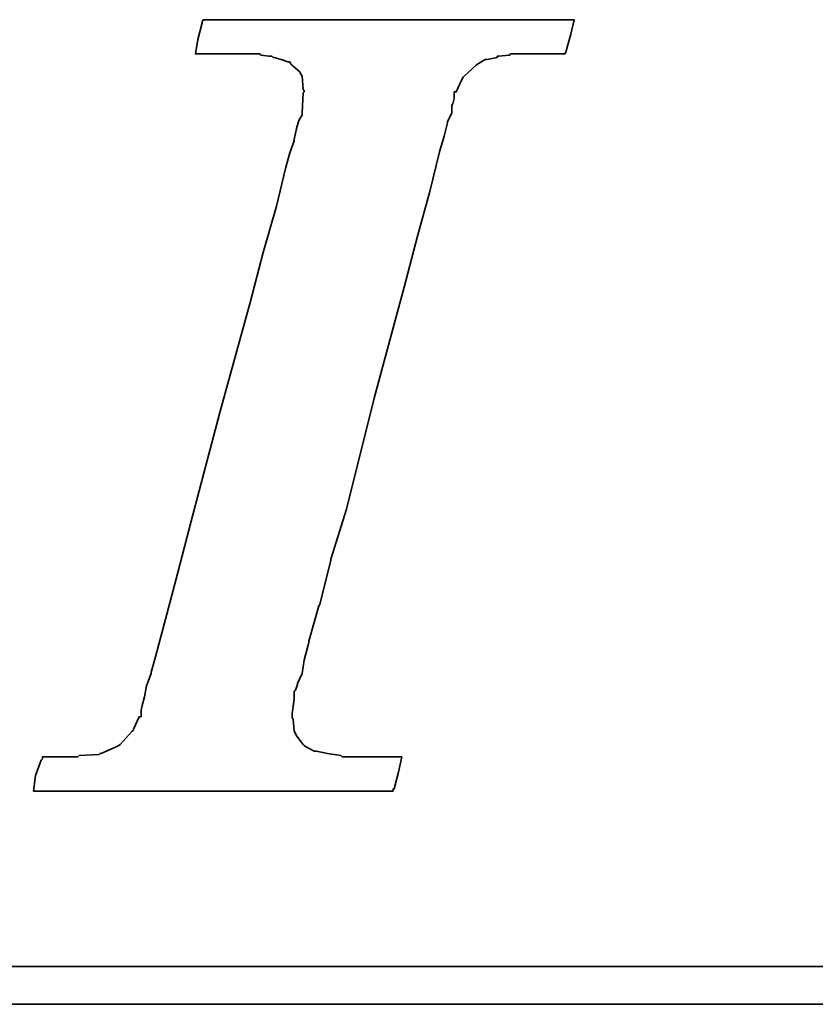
# Model space of a CAD drawing. Extents: x 11 to 593, y 42 to 154.
# Tile 31 of 48: x 139.92 to 141.61, y 104.16 to 106.26. Entities that reach past the tile are written whole.
import ezdxf

# ---------------------------------------------------------------- set-up
doc = ezdxf.new("R2010")
doc.units = 0
doc.header["$LTSCALE"] = 3
doc.header["$MEASUREMENT"] = 0
doc.layers.add('DIM', color=4, linetype='CONTINUOUS')
doc.layers.add('layer 1', color=7, linetype='CONTINUOUS')

# ---------------------------------------------------------------- blocks, each defined once
blk = doc.blocks.new('TBI MOTION logo(完整正式版)')
at = {"layer": 'layer 1', "color": 22, "lineweight": 35}
for points, knots in [([(-40.59125, -7.94375), (-40.59125, -7.94375), (-40.97375, -7.94375), (-40.97375, -7.94375), (-40.97375, -7.94375), (-40.97375, -7.94375), (-41.38125, -7.94375), (-41.38125, -7.94375), (-41.38125, -7.94375), (-41.38125, -7.94375), (-41.54875, -7.94375), (-41.54875, -7.94375), (-41.54875, -7.94375), (-41.54875, -7.94375), (-41.59875, -7.94375), (-41.59875, -7.94375), (-41.59875, -7.94375), (-41.59875, -7.94375), (-41.88375, -7.94375), (-41.88375, -7.94375), (-41.88375, -7.94375), (-41.88375, -7.94375), (-41.90875, -7.91875), (-41.90875, -7.91875), (-41.90875, -7.91875), (-41.90875, -7.91875), (-42.19875, -7.87125), (-42.19875, -7.87125), (-42.19875, -7.87125), (-42.19875, -7.87125), (-42.43875, -7.82375), (-42.43875, -7.82375), (-42.43875, -7.82375), (-42.43875, -7.82375), (-42.45875, -7.82375), (-42.45875, -7.82375), (-42.45875, -7.82375), (-42.45875, -7.82375), (-42.48625, -7.82375), (-42.48625, -7.82375), (-42.48625, -7.82375), (-42.48625, -7.82375), (-42.67625, -7.72375), (-42.67625, -7.72375), (-42.67625, -7.72375), (-42.67625, -7.72375), (-42.70125, -7.70375), (-42.70125, -7.70375), (-42.70125, -7.70375), (-42.70125, -7.70375), (-42.72375, -7.67875), (-42.72375, -7.67875), (-42.72375, -7.67875), (-42.72375, -7.67875), (-42.86875, -7.48875), (-42.86875, -7.48875), (-42.86875, -7.48875), (-42.86875, -7.48875), (-42.89375, -7.43875), (-42.89375, -7.43875), (-42.89375, -7.43875), (-42.89375, -7.43875), (-42.91875, -7.38875), (-42.91875, -7.38875), (-42.91875, -7.38875), (-42.91875, -7.38875), (-42.93875, -7.12875), (-42.93875, -7.12875), (-42.93875, -7.12875), (-42.93875, -7.12875), (-42.96375, -7.10375), (-42.96375, -7.10375), (-42.96375, -7.10375), (-42.96375, -7.10375), (-42.96375, -7.05375), (-42.96375, -7.05375), (-42.96375, -7.05375), (-42.96375, -7.05375), (-42.96375, -7.00875), (-42.96375, -7.00875), (-42.96375, -7.00875), (-42.96375, -7.00875), (-42.91875, -6.69625), (-42.91875, -6.69625), (-42.91875, -6.69625), (-42.91875, -6.69625), (-42.91875, -6.62375), (-42.91875, -6.62375), (-42.91875, -6.62375), (-42.91875, -6.62375), (-42.91875, -6.59625), (-42.91875, -6.59625), (-42.91875, -6.59625), (-42.91875, -6.59625), (-42.91875, -6.57375), (-42.91875, -6.57375), (-42.91875, -6.57375), (-42.91875, -6.57375), (-42.91875, -6.52875), (-42.91875, -6.52875), (-42.91875, -6.52875), (-42.91875, -6.52875), (-42.89375, -6.50375), (-42.89375, -6.50375), (-42.89375, -6.50375), (-42.89375, -6.50375), (-42.84375, -6.38375), (-42.84375, -6.38375), (-42.84375, -6.38375), (-42.84375, -6.38375), (-42.84375, -6.35875), (-42.84375, -6.35875), (-42.84375, -6.35875), (-42.84375, -6.35875), (-42.74625, -6.14375), (-42.74625, -6.14375), (-42.74625, -6.14375), (-42.74625, -6.14375), (-42.70125, -5.85375), (-42.70125, -5.85375), (-42.70125, -5.85375), (-42.70125, -5.85375), (-42.60375, -5.47125), (-42.60375, -5.47125), (-42.60375, -5.47125), (-42.60375, -5.47125), (-42.60375, -5.44875), (-42.60375, -5.44875), (-42.60375, -5.44875), (-42.60375, -5.44875), (-42.38875, -4.67875), (-42.38875, -4.67875), (-42.38875, -4.67875), (-42.38875, -4.67875), (-42.36375, -4.65375), (-42.36375, -4.65375), (-42.36375, -4.65375), (-42.36375, -4.65375), (-42.12375, -3.69625), (-42.12375, -3.69625), (-42.12375, -3.69625), (-42.12375, -3.69625), (-42.12375, -3.67374), (-42.12375, -3.67374), (-42.12375, -3.67374), (-42.12375, -3.67374), (-41.78875, -2.59374), (-41.78875, -2.59374), (-41.78875, -2.59374), (-41.78875, -2.59374), (-41.18875, -0.19375), (-41.18875, -0.19375), (-41.18875, -0.19375), (-41.18875, -0.19375), (-40.54375, 2.20624), (-40.54375, 2.20624), (-40.54375, 2.20624), (-40.54375, 2.20624), (-40.25375, 3.30875), (-40.25375, 3.30875), (-40.25375, 3.30875), (-40.25375, 3.30875), (-39.98875, 4.27125), (-39.98875, 4.27125), (-39.98875, 4.27125), (-39.98875, 4.27125), (-39.77375, 5.13125), (-39.77375, 5.13125), (-39.77375, 5.13125), (-39.77375, 5.13125), (-39.67875, 5.47125), (-39.67875, 5.47125), (-39.67875, 5.47125), (-39.67875, 5.47125), (-39.60375, 5.75625), (-39.60375, 5.75625), (-39.60375, 5.75625), (-39.60375, 5.75625), (-39.60375, 5.78125), (-39.60375, 5.78125), (-39.60375, 5.78125), (-39.60375, 5.78125), (-39.50875, 5.97125), (-39.50875, 5.97125), (-39.50875, 5.97125), (-39.50875, 5.97125), (-39.50875, 6.13875), (-39.50875, 6.13875), (-39.50875, 6.13875), (-39.50875, 6.13875), (-39.48625, 6.16625), (-39.48625, 6.16625), (-39.48625, 6.16625), (-39.48625, 6.16625), (-39.46125, 6.28625), (-39.46125, 6.28625), (-39.46125, 6.28625), (-39.46125, 6.28625), (-39.46125, 6.42625), (-39.46125, 6.42625), (-39.46125, 6.42625), (-39.46125, 6.42625), (-39.41375, 6.42625), (-39.41375, 6.42625), (-39.41375, 6.42625), (-39.41375, 6.42625), (-39.29375, 6.69125), (-39.29375, 6.69125), (-39.29375, 6.69125), (-39.29375, 6.69125), (-39.26875, 6.74125), (-39.26875, 6.74125), (-39.26875, 6.74125), (-39.26875, 6.74125), (-39.24375, 6.76625), (-39.24375, 6.76625), (-39.24375, 6.76625), (-39.24375, 6.76625), (-38.98375, 7.00624), (-38.98375, 7.00624), (-38.98375, 7.00624), (-38.98375, 7.00624), (-38.95625, 7.02624), (-38.95625, 7.02624), (-38.95625, 7.02624), (-38.95625, 7.02624), (-38.78875, 7.12624), (-38.78875, 7.12624), (-38.78875, 7.12624), (-38.78875, 7.12624), (-38.76375, 7.12624), (-38.76375, 7.12624), (-38.76375, 7.12624), (-38.76375, 7.12624), (-38.74375, 7.12624), (-38.74375, 7.12624), (-38.74375, 7.12624), (-38.74375, 7.12624), (-38.52875, 7.17125), (-38.52875, 7.17125), (-38.52875, 7.17125), (-38.52875, 7.17125), (-38.52875, 7.19624), (-38.52875, 7.19624), (-38.52875, 7.19624), (-38.52875, 7.19624), (-38.50375, 7.19624), (-38.50375, 7.19624), (-38.50375, 7.19624), (-38.50375, 7.19624), (-38.26125, 7.21875), (-38.26125, 7.21875), (-38.26125, 7.21875), (-38.26125, 7.21875), (-38.23875, 7.24624), (-38.23875, 7.24624), (-38.23875, 7.24624), (-38.23875, 7.24624), (-38.21625, 7.24624), (-38.21625, 7.24624), (-38.21625, 7.24624), (-38.21625, 7.24624), (-38.18875, 7.24624), (-38.18875, 7.24624), (-38.18875, 7.24624), (-38.18875, 7.24624), (-37.90375, 7.24624), (-37.90375, 7.24624), (-37.90375, 7.24624), (-37.90375, 7.24624), (-37.85375, 7.24624), (-37.85375, 7.24624), (-37.85375, 7.24624), (-37.85375, 7.24624), (-37.75875, 7.24624), (-37.75875, 7.24624), (-37.75875, 7.24624), (-37.75875, 7.24624), (-37.42375, 7.24624), (-37.42375, 7.24624), (-37.42375, 7.24624), (-37.42375, 7.24624), (-37.08875, 7.24624), (-37.08875, 7.24624), (-37.08875, 7.24624), (-37.08875, 7.24624), (-37.06375, 7.24624), (-37.06375, 7.24624), (-37.06375, 7.24624), (-37.06375, 7.24624), (-37.06375, 7.26624), (-37.06375, 7.26624), (-37.06375, 7.26624), (-37.06375, 7.26624), (-37.03875, 7.29125), (-37.03875, 7.29125), (-37.03875, 7.29125), (-37.03875, 7.29125), (-37.03875, 7.31625), (-37.03875, 7.31625), (-37.03875, 7.31625), (-37.03875, 7.31625), (-36.94125, 7.67625), (-36.94125, 7.67625), (-36.94125, 7.67625), (-36.94125, 7.67625), (-36.86875, 7.98625), (-36.86875, 7.98625), (-36.86875, 7.98625), (-36.86875, 7.98625), (-36.98875, 7.98625), (-36.98875, 7.98625), (-36.98875, 7.98625), (-36.98875, 7.98625), (-37.42375, 7.98625), (-37.42375, 7.98625), (-37.42375, 7.98625), (-37.42375, 7.98625), (-37.94875, 7.98625), (-37.94875, 7.98625), (-37.94875, 7.98625), (-37.94875, 7.98625), (-38.57375, 7.98625), (-38.57375, 7.98625), (-38.57375, 7.98625), (-38.57375, 7.98625), (-39.29375, 7.98625), (-39.29375, 7.98625), (-39.29375, 7.98625), (-39.29375, 7.98625), (-40.82875, 7.98625), (-40.82875, 7.98625), (-40.82875, 7.98625), (-40.82875, 7.98625), (-42.36375, 7.98625), (-42.36375, 7.98625), (-42.36375, 7.98625), (-42.36375, 7.98625), (-43.08375, 7.98625), (-43.08375, 7.98625), (-43.08375, 7.98625), (-43.08375, 7.98625), (-43.70875, 7.98625), (-43.70875, 7.98625), (-43.70875, 7.98625), (-43.70875, 7.98625), (-44.23375, 7.98625), (-44.23375, 7.98625), (-44.23375, 7.98625), (-44.23375, 7.98625), (-44.66875, 7.98625), (-44.66875, 7.98625), (-44.66875, 7.98625), (-44.66875, 7.98625), (-44.88375, 7.98625), (-44.88375, 7.98625), (-44.88375, 7.98625), (-44.88375, 7.98625), (-44.90875, 7.94125), (-44.90875, 7.94125), (-44.90875, 7.94125), (-44.90875, 7.94125), (-44.90875, 7.91625), (-44.90875, 7.91625), (-44.90875, 7.91625), (-44.90875, 7.91625), (-45.00375, 7.55625), (-45.00375, 7.55625), (-45.00375, 7.55625), (-45.00375, 7.55625), (-45.05375, 7.24624), (-45.05375, 7.24624), (-45.05375, 7.24624), (-45.05375, 7.24624), (-44.61875, 7.24624), (-44.61875, 7.24624), (-44.61875, 7.24624), (-44.61875, 7.24624), (-44.11375, 7.24624), (-44.11375, 7.24624), (-44.11375, 7.24624), (-44.11375, 7.24624), (-43.99375, 7.24624), (-43.99375, 7.24624), (-43.99375, 7.24624), (-43.99375, 7.24624), (-43.94625, 7.24624), (-43.94625, 7.24624), (-43.94625, 7.24624), (-43.94625, 7.24624), (-43.92374, 7.24624), (-43.92374, 7.24624), (-43.92374, 7.24624), (-43.92374, 7.24624), (-43.65875, 7.24624), (-43.65875, 7.24624), (-43.65875, 7.24624), (-43.65875, 7.24624), (-43.63875, 7.21875), (-43.63875, 7.21875), (-43.63875, 7.21875), (-43.63875, 7.21875), (-43.46875, 7.19624), (-43.46875, 7.19624), (-43.46875, 7.19624), (-43.46875, 7.19624), (-43.39875, 7.19624), (-43.39875, 7.19624), (-43.39875, 7.19624), (-43.39875, 7.19624), (-43.37125, 7.17125), (-43.37125, 7.17125), (-43.37125, 7.17125), (-43.37125, 7.17125), (-43.34875, 7.17125), (-43.34875, 7.17125), (-43.34875, 7.17125), (-43.34875, 7.17125), (-43.20375, 7.12624), (-43.20375, 7.12624), (-43.20375, 7.12624), (-43.20375, 7.12624), (-43.05875, 7.07624), (-43.05875, 7.07624), (-43.05875, 7.07624), (-43.05875, 7.07624), (-43.01375, 7.07624), (-43.01375, 7.07624), (-43.01375, 7.07624), (-43.01375, 7.07624), (-42.98875, 7.02624), (-42.98875, 7.02624), (-42.98875, 7.02624), (-42.98875, 7.02624), (-42.79875, 6.86125), (-42.79875, 6.86125), (-42.79875, 6.86125), (-42.79875, 6.86125), (-42.77375, 6.81125), (-42.77375, 6.81125), (-42.77375, 6.81125), (-42.77375, 6.81125), (-42.74625, 6.76625), (-42.74625, 6.76625), (-42.74625, 6.76625), (-42.74625, 6.76625), (-42.72375, 6.47625), (-42.72375, 6.47625), (-42.72375, 6.47625), (-42.72375, 6.47625), (-42.70125, 6.45124), (-42.70125, 6.45124), (-42.70125, 6.45124), (-42.70125, 6.45124), (-42.70125, 6.42625), (-42.70125, 6.42625), (-42.70125, 6.42625), (-42.70125, 6.42625), (-42.72375, 6.40625), (-42.72375, 6.40625), (-42.72375, 6.40625), (-42.72375, 6.40625), (-42.74625, 5.97125), (-42.74625, 5.97125), (-42.74625, 5.97125), (-42.74625, 5.97125), (-42.74625, 5.94625), (-42.74625, 5.94625), (-42.74625, 5.94625), (-42.74625, 5.94625), (-42.74625, 5.92625), (-42.74625, 5.92625), (-42.74625, 5.92625), (-42.74625, 5.92625), (-42.77375, 5.87625), (-42.77375, 5.87625), (-42.77375, 5.87625), (-42.77375, 5.87625), (-42.81875, 5.80625), (-42.81875, 5.80625), (-42.81875, 5.80625), (-42.81875, 5.80625), (-42.86875, 5.63625), (-42.86875, 5.63625), (-42.86875, 5.63625), (-42.86875, 5.63625), (-42.91875, 5.39625), (-42.91875, 5.39625), (-42.91875, 5.39625), (-42.91875, 5.39625), (-42.91875, 5.37124), (-42.91875, 5.37124), (-42.91875, 5.37124), (-42.91875, 5.37124), (-43.01375, 5.10874), (-43.01375, 5.10874), (-43.01375, 5.10874), (-43.01375, 5.10874), (-43.10875, 4.77124), (-43.10875, 4.77124), (-43.10875, 4.77124), (-43.10875, 4.77124), (-43.29875, 3.95625), (-43.29875, 3.95625), (-43.29875, 3.95625), (-43.29875, 3.95625), (-43.58875, 2.95125), (-43.58875, 2.95125), (-43.58875, 2.95125), (-43.58875, 2.95125), (-43.87375, 1.87125), (-43.87375, 1.87125), (-43.87375, 1.87125), (-43.87375, 1.87125), (-44.52625, -0.50374), (-44.52625, -0.50374), (-44.52625, -0.50374), (-44.52625, -0.50374), (-45.14875, -2.85375), (-45.14875, -2.85375), (-45.14875, -2.85375), (-45.14875, -2.85375), (-45.43375, -3.95875), (-45.43375, -3.95875), (-45.43375, -3.95875), (-45.43375, -3.95875), (-45.69875, -4.96875), (-45.69875, -4.96875), (-45.69875, -4.96875), (-45.69875, -4.96875), (-45.91375, -5.78375), (-45.91375, -5.78375), (-45.91375, -5.78375), (-45.91375, -5.78375), (-46.01375, -6.11875), (-46.01375, -6.11875), (-46.01375, -6.11875), (-46.01375, -6.11875), (-46.01375, -6.14375), (-46.01375, -6.14375), (-46.01375, -6.14375), (-46.01375, -6.14375), (-46.10875, -6.40875), (-46.10875, -6.40875), (-46.10875, -6.40875), (-46.10875, -6.40875), (-46.15375, -6.64875), (-46.15375, -6.64875), (-46.15375, -6.64875), (-46.15375, -6.64875), (-46.20375, -6.83875), (-46.20375, -6.83875), (-46.20375, -6.83875), (-46.20375, -6.83875), (-46.22875, -6.93375), (-46.22875, -6.93375), (-46.22875, -6.93375), (-46.22875, -6.93375), (-46.22875, -7.07875), (-46.22875, -7.07875), (-46.22875, -7.07875), (-46.22875, -7.07875), (-46.27375, -7.07875), (-46.27375, -7.07875), (-46.27375, -7.07875), (-46.27375, -7.07875), (-46.39375, -7.34375), (-46.39375, -7.34375), (-46.39375, -7.34375), (-46.39375, -7.34375), (-46.39375, -7.36875), (-46.39375, -7.36875), (-46.39375, -7.36875), (-46.39375, -7.36875), (-46.42125, -7.38875), (-46.42125, -7.38875), (-46.42125, -7.38875), (-46.42125, -7.38875), (-46.68375, -7.67875), (-46.68375, -7.67875), (-46.68375, -7.67875), (-46.68375, -7.67875), (-46.70875, -7.70375), (-46.70875, -7.70375), (-46.70875, -7.70375), (-46.70875, -7.70375), (-46.75375, -7.72375), (-46.75375, -7.72375), (-46.75375, -7.72375), (-46.75375, -7.72375), (-47.08875, -7.87125), (-47.08875, -7.87125), (-47.08875, -7.87125), (-47.08875, -7.87125), (-47.11625, -7.87125), (-47.11625, -7.87125), (-47.11625, -7.87125), (-47.11625, -7.87125), (-47.13875, -7.89375), (-47.13875, -7.89375), (-47.13875, -7.89375), (-47.13875, -7.89375), (-47.56875, -7.91875), (-47.56875, -7.91875), (-47.56875, -7.91875), (-47.56875, -7.91875), (-47.59625, -7.94375), (-47.59625, -7.94375), (-47.59625, -7.94375), (-47.59625, -7.94375), (-47.64375, -7.94375), (-47.64375, -7.94375), (-47.64375, -7.94375), (-47.64375, -7.94375), (-47.73625, -7.94375), (-47.73625, -7.94375), (-47.73625, -7.94375), (-47.73625, -7.94375), (-48.07375, -7.94375), (-48.07375, -7.94375), (-48.07375, -7.94375), (-48.07375, -7.94375), (-48.36125, -7.94375), (-48.36125, -7.94375), (-48.36125, -7.94375), (-48.36125, -7.94375), (-48.36125, -7.96625), (-48.36125, -7.96625), (-48.36125, -7.96625), (-48.36125, -7.96625), (-48.36125, -7.99125), (-48.36125, -7.99125), (-48.36125, -7.99125), (-48.36125, -7.99125), (-48.38875, -8.01375), (-48.38875, -8.01375), (-48.38875, -8.01375), (-48.38875, -8.01375), (-48.50875, -8.34875), (-48.50875, -8.34875), (-48.50875, -8.34875), (-48.50875, -8.34875), (-48.55375, -8.68625), (-48.55375, -8.68625), (-48.55375, -8.68625), (-48.55375, -8.68625), (-48.45875, -8.68625), (-48.45875, -8.68625), (-48.45875, -8.68625), (-48.45875, -8.68625), (-48.07375, -8.68625), (-48.07375, -8.68625), (-48.07375, -8.68625), (-48.07375, -8.68625), (-47.52375, -8.68625), (-47.52375, -8.68625), (-47.52375, -8.68625), (-47.52375, -8.68625), (-46.92375, -8.68625), (-46.92375, -8.68625), (-46.92375, -8.68625), (-46.92375, -8.68625), (-46.25375, -8.68625), (-46.25375, -8.68625), (-46.25375, -8.68625), (-46.25375, -8.68625), (-46.20375, -8.68625), (-46.20375, -8.68625), (-46.20375, -8.68625), (-46.20375, -8.68625), (-44.71375, -8.68625), (-44.71375, -8.68625), (-44.71375, -8.68625), (-44.71375, -8.68625), (-43.22875, -8.68625), (-43.22875, -8.68625), (-43.22875, -8.68625), (-43.22875, -8.68625), (-42.55875, -8.68625), (-42.55875, -8.68625), (-42.55875, -8.68625), (-42.55875, -8.68625), (-42.50875, -8.68625), (-42.50875, -8.68625), (-42.50875, -8.68625), (-42.50875, -8.68625), (-41.93375, -8.68625), (-41.93375, -8.68625), (-41.93375, -8.68625), (-41.93375, -8.68625), (-41.38125, -8.68625), (-41.38125, -8.68625), (-41.38125, -8.68625), (-41.38125, -8.68625), (-40.97375, -8.68625), (-40.97375, -8.68625), (-40.97375, -8.68625), (-40.97375, -8.68625), (-40.78125, -8.68625), (-40.78125, -8.68625), (-40.78125, -8.68625), (-40.78125, -8.68625), (-40.78125, -8.63875), (-40.78125, -8.63875), (-40.78125, -8.63875), (-40.78125, -8.63875), (-40.75875, -8.63875), (-40.75875, -8.63875), (-40.75875, -8.63875), (-40.75875, -8.63875), (-40.66375, -8.27875), (-40.66375, -8.27875), (-40.66375, -8.27875), (-40.66375, -8.27875), (-40.59125, -7.94375), (-40.59125, -7.94375)], [0, 0, 0, 0, 0.00558659, 0.00558659, 0.00558659, 0.00558659, 0.01117318, 0.01117318, 0.01117318, 0.01117318, 0.01675978, 0.01675978, 0.01675978, 0.01675978, 0.02234637, 0.02234637, 0.02234637, 0.02234637, 0.02793296, 0.02793296, 0.02793296, 0.02793296, 0.03351955, 0.03351955, 0.03351955, 0.03351955, 0.03910615, 0.03910615, 0.03910615, 0.03910615, 0.04469274, 0.04469274, 0.04469274, 0.04469274, 0.05027933, 0.05027933, 0.05027933, 0.05027933, 0.05586592, 0.05586592, 0.05586592, 0.05586592, 0.06145251, 0.06145251, 0.06145251, 0.06145251, 0.06703911, 0.06703911, 0.06703911, 0.06703911, 0.0726257, 0.0726257, 0.0726257, 0.0726257, 0.07821229, 0.07821229, 0.07821229, 0.07821229, 0.08379888, 0.08379888, 0.08379888, 0.08379888, 0.08938547, 0.08938547, 0.08938547, 0.08938547, 0.09497207, 0.09497207, 0.09497207, 0.09497207, 0.10055866, 0.10055866, 0.10055866, 0.10055866, 0.10614525, 0.10614525, 0.10614525, 0.10614525, 0.11173184, 0.11173184, 0.11173184, 0.11173184, 0.11731844, 0.11731844, 0.11731844, 0.11731844, 0.12290503, 0.12290503, 0.12290503, 0.12290503, 0.12849162, 0.12849162, 0.12849162, 0.12849162, 0.13407821, 0.13407821, 0.13407821, 0.13407821, 0.1396648, 0.1396648, 0.1396648, 0.1396648, 0.1452514, 0.1452514, 0.1452514, 0.1452514, 0.15083799, 0.15083799, 0.15083799, 0.15083799, 0.15642458, 0.15642458, 0.15642458, 0.15642458, 0.16201117, 0.16201117, 0.16201117, 0.16201117, 0.16759777, 0.16759777, 0.16759777, 0.16759777, 0.17318436, 0.17318436, 0.17318436, 0.17318436, 0.17877095, 0.17877095, 0.17877095, 0.17877095, 0.18435754, 0.18435754, 0.18435754, 0.18435754, 0.18994413, 0.18994413, 0.18994413, 0.18994413, 0.19553073, 0.19553073, 0.19553073, 0.19553073, 0.20111732, 0.20111732, 0.20111732, 0.20111732, 0.20670391, 0.20670391, 0.20670391, 0.20670391, 0.2122905, 0.2122905, 0.2122905, 0.2122905, 0.21787709, 0.21787709, 0.21787709, 0.21787709, 0.22346369, 0.22346369, 0.22346369, 0.22346369, 0.22905028, 0.22905028, 0.22905028, 0.22905028, 0.23463687, 0.23463687, 0.23463687, 0.23463687, 0.24022346, 0.24022346, 0.24022346, 0.24022346, 0.24581006, 0.24581006, 0.24581006, 0.24581006, 0.25139665, 0.25139665, 0.25139665, 0.25139665, 0.25698324, 0.25698324, 0.25698324, 0.25698324, 0.26256983, 0.26256983, 0.26256983, 0.26256983, 0.26815642, 0.26815642, 0.26815642, 0.26815642, 0.27374302, 0.27374302, 0.27374302, 0.27374302, 0.27932961, 0.27932961, 0.27932961, 0.27932961, 0.2849162, 0.2849162, 0.2849162, 0.2849162, 0.29050279, 0.29050279, 0.29050279, 0.29050279, 0.29608939, 0.29608939, 0.29608939, 0.29608939, 0.30167598, 0.30167598, 0.30167598, 0.30167598, 0.30726257, 0.30726257, 0.30726257, 0.30726257, 0.31284916, 0.31284916, 0.31284916, 0.31284916, 0.31843575, 0.31843575, 0.31843575, 0.31843575, 0.32402235, 0.32402235, 0.32402235, 0.32402235, 0.32960894, 0.32960894, 0.32960894, 0.32960894, 0.33519553, 0.33519553, 0.33519553, 0.33519553, 0.34078212, 0.34078212, 0.34078212, 0.34078212, 0.34636872, 0.34636872, 0.34636872, 0.34636872, 0.35195531, 0.35195531, 0.35195531, 0.35195531, 0.3575419, 0.3575419, 0.3575419, 0.3575419, 0.36312849, 0.36312849, 0.36312849, 0.36312849, 0.36871508, 0.36871508, 0.36871508, 0.36871508, 0.37430168, 0.37430168, 0.37430168, 0.37430168, 0.37988827, 0.37988827, 0.37988827, 0.37988827, 0.38547486, 0.38547486, 0.38547486, 0.38547486, 0.39106145, 0.39106145, 0.39106145, 0.39106145, 0.39664804, 0.39664804, 0.39664804, 0.39664804, 0.40223464, 0.40223464, 0.40223464, 0.40223464, 0.40782123, 0.40782123, 0.40782123, 0.40782123, 0.41340782, 0.41340782, 0.41340782, 0.41340782, 0.41899441, 0.41899441, 0.41899441, 0.41899441, 0.42458101, 0.42458101, 0.42458101, 0.42458101, 0.4301676, 0.4301676, 0.4301676, 0.4301676, 0.43575419, 0.43575419, 0.43575419, 0.43575419, 0.44134078, 0.44134078, 0.44134078, 0.44134078, 0.44692737, 0.44692737, 0.44692737, 0.44692737, 0.45251397, 0.45251397, 0.45251397, 0.45251397, 0.45810056, 0.45810056, 0.45810056, 0.45810056, 0.46368715, 0.46368715, 0.46368715, 0.46368715, 0.46927374, 0.46927374, 0.46927374, 0.46927374, 0.47486034, 0.47486034, 0.47486034, 0.47486034, 0.48044693, 0.48044693, 0.48044693, 0.48044693, 0.48603352, 0.48603352, 0.48603352, 0.48603352, 0.49162011, 0.49162011, 0.49162011, 0.49162011, 0.4972067, 0.4972067, 0.4972067, 0.4972067, 0.5027933, 0.5027933, 0.5027933, 0.5027933, 0.50837989, 0.50837989, 0.50837989, 0.50837989, 0.51396648, 0.51396648, 0.51396648, 0.51396648, 0.51955307, 0.51955307, 0.51955307, 0.51955307, 0.52513966, 0.52513966, 0.52513966, 0.52513966, 0.53072626, 0.53072626, 0.53072626, 0.53072626, 0.53631285, 0.53631285, 0.53631285, 0.53631285, 0.54189944, 0.54189944, 0.54189944, 0.54189944, 0.54748603, 0.54748603, 0.54748603, 0.54748603, 0.55307263, 0.55307263, 0.55307263, 0.55307263, 0.55865922, 0.55865922, 0.55865922, 0.55865922, 0.56424581, 0.56424581, 0.56424581, 0.56424581, 0.5698324, 0.5698324, 0.5698324, 0.5698324, 0.57541899, 0.57541899, 0.57541899, 0.57541899, 0.58100559, 0.58100559, 0.58100559, 0.58100559, 0.58659218, 0.58659218, 0.58659218, 0.58659218, 0.59217877, 0.59217877, 0.59217877, 0.59217877, 0.59776536, 0.59776536, 0.59776536, 0.59776536, 0.60335196, 0.60335196, 0.60335196, 0.60335196, 0.60893855, 0.60893855, 0.60893855, 0.60893855, 0.61452514, 0.61452514, 0.61452514, 0.61452514, 0.62011173, 0.62011173, 0.62011173, 0.62011173, 0.62569832, 0.62569832, 0.62569832, 0.62569832, 0.63128492, 0.63128492, 0.63128492, 0.63128492, 0.63687151, 0.63687151, 0.63687151, 0.63687151, 0.6424581, 0.6424581, 0.6424581, 0.6424581, 0.64804469, 0.64804469, 0.64804469, 0.64804469, 0.65363128, 0.65363128, 0.65363128, 0.65363128, 0.65921788, 0.65921788, 0.65921788, 0.65921788, 0.66480447, 0.66480447, 0.66480447, 0.66480447, 0.67039106, 0.67039106, 0.67039106, 0.67039106, 0.67597765, 0.67597765, 0.67597765, 0.67597765, 0.68156425, 0.68156425, 0.68156425, 0.68156425, 0.68715084, 0.68715084, 0.68715084, 0.68715084, 0.69273743, 0.69273743, 0.69273743, 0.69273743, 0.69832402, 0.69832402, 0.69832402, 0.69832402, 0.70391061, 0.70391061, 0.70391061, 0.70391061, 0.70949721, 0.70949721, 0.70949721, 0.70949721, 0.7150838, 0.7150838, 0.7150838, 0.7150838, 0.72067039, 0.72067039, 0.72067039, 0.72067039, 0.72625698, 0.72625698, 0.72625698, 0.72625698, 0.73184358, 0.73184358, 0.73184358, 0.73184358, 0.73743017, 0.73743017, 0.73743017, 0.73743017, 0.74301676, 0.74301676, 0.74301676, 0.74301676, 0.74860335, 0.74860335, 0.74860335, 0.74860335, 0.75418994, 0.75418994, 0.75418994, 0.75418994, 0.75977654, 0.75977654, 0.75977654, 0.75977654, 0.76536313, 0.76536313, 0.76536313, 0.76536313, 0.77094972, 0.77094972, 0.77094972, 0.77094972, 0.77653631, 0.77653631, 0.77653631, 0.77653631, 0.78212291, 0.78212291, 0.78212291, 0.78212291, 0.7877095, 0.7877095, 0.7877095, 0.7877095, 0.79329609, 0.79329609, 0.79329609, 0.79329609, 0.79888268, 0.79888268, 0.79888268, 0.79888268, 0.80446927, 0.80446927, 0.80446927, 0.80446927, 0.81005587, 0.81005587, 0.81005587, 0.81005587, 0.81564246, 0.81564246, 0.81564246, 0.81564246, 0.82122905, 0.82122905, 0.82122905, 0.82122905, 0.82681564, 0.82681564, 0.82681564, 0.82681564, 0.83240223, 0.83240223, 0.83240223, 0.83240223, 0.83798883, 0.83798883, 0.83798883, 0.83798883, 0.84357542, 0.84357542, 0.84357542, 0.84357542, 0.84916201, 0.84916201, 0.84916201, 0.84916201, 0.8547486, 0.8547486, 0.8547486, 0.8547486, 0.8603352, 0.8603352, 0.8603352, 0.8603352, 0.86592179, 0.86592179, 0.86592179, 0.86592179, 0.87150838, 0.87150838, 0.87150838, 0.87150838, 0.87709497, 0.87709497, 0.87709497, 0.87709497, 0.88268156, 0.88268156, 0.88268156, 0.88268156, 0.88826816, 0.88826816, 0.88826816, 0.88826816, 0.89385475, 0.89385475, 0.89385475, 0.89385475, 0.89944134, 0.89944134, 0.89944134, 0.89944134, 0.90502793, 0.90502793, 0.90502793, 0.90502793, 0.91061453, 0.91061453, 0.91061453, 0.91061453, 0.91620112, 0.91620112, 0.91620112, 0.91620112, 0.92178771, 0.92178771, 0.92178771, 0.92178771, 0.9273743, 0.9273743, 0.9273743, 0.9273743, 0.93296089, 0.93296089, 0.93296089, 0.93296089, 0.93854749, 0.93854749, 0.93854749, 0.93854749, 0.94413408, 0.94413408, 0.94413408, 0.94413408, 0.94972067, 0.94972067, 0.94972067, 0.94972067, 0.95530726, 0.95530726, 0.95530726, 0.95530726, 0.96089385, 0.96089385, 0.96089385, 0.96089385, 0.96648045, 0.96648045, 0.96648045, 0.96648045, 0.97206704, 0.97206704, 0.97206704, 0.97206704, 0.97765363, 0.97765363, 0.97765363, 0.97765363, 0.98324022, 0.98324022, 0.98324022, 0.98324022, 0.98882682, 0.98882682, 0.98882682, 0.98882682, 0.99441341, 0.99441341, 0.99441341, 0.99441341, 1, 1, 1, 1]), ([(75.90875, -9.47875), (75.90875, -9.47875), (75.90875, -12.28625), (75.90875, -12.28625), (75.90875, -12.28625), (75.90875, -12.28625), (75.90875, -12.47875), (75.90875, -12.47875), (75.90875, -12.47875), (75.90875, -12.47875), (75.71625, -12.47875), (75.71625, -12.47875), (75.71625, -12.47875), (75.71625, -12.47875), (-88.32875, -12.47875), (-88.32875, -12.47875), (-88.32875, -12.47875), (-88.32875, -12.47875), (-88.32875, -13.29375), (-88.32875, -13.29375), (-88.32875, -13.29375), (-88.32875, -13.29375), (82.89125, -13.29375), (82.89125, -13.29375), (82.89125, -13.29375), (82.89125, -13.29375), (75.90875, -9.47875), (75.90875, -9.47875)], [0, 0, 0, 0, 0.14285714, 0.14285714, 0.14285714, 0.14285714, 0.28571429, 0.28571429, 0.28571429, 0.28571429, 0.42857143, 0.42857143, 0.42857143, 0.42857143, 0.57142857, 0.57142857, 0.57142857, 0.57142857, 0.71428571, 0.71428571, 0.71428571, 0.71428571, 0.85714286, 0.85714286, 0.85714286, 0.85714286, 1, 1, 1, 1])]:
    blk.add_open_spline(points, degree=3, knots=knots, dxfattribs=at)

msp = doc.modelspace()

# ---------------------------------------------------------------- block references
at = {"layer": 'DIM', "color": 7, "xscale": 0.0985374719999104, "yscale": 0.0985374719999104, "zscale": 0.0985374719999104}
msp.add_blockref('TBI MOTION logo(完整正式版)', (144.7316, 105.4699), dxfattribs=at)

doc.saveas('drawing.dxf')
